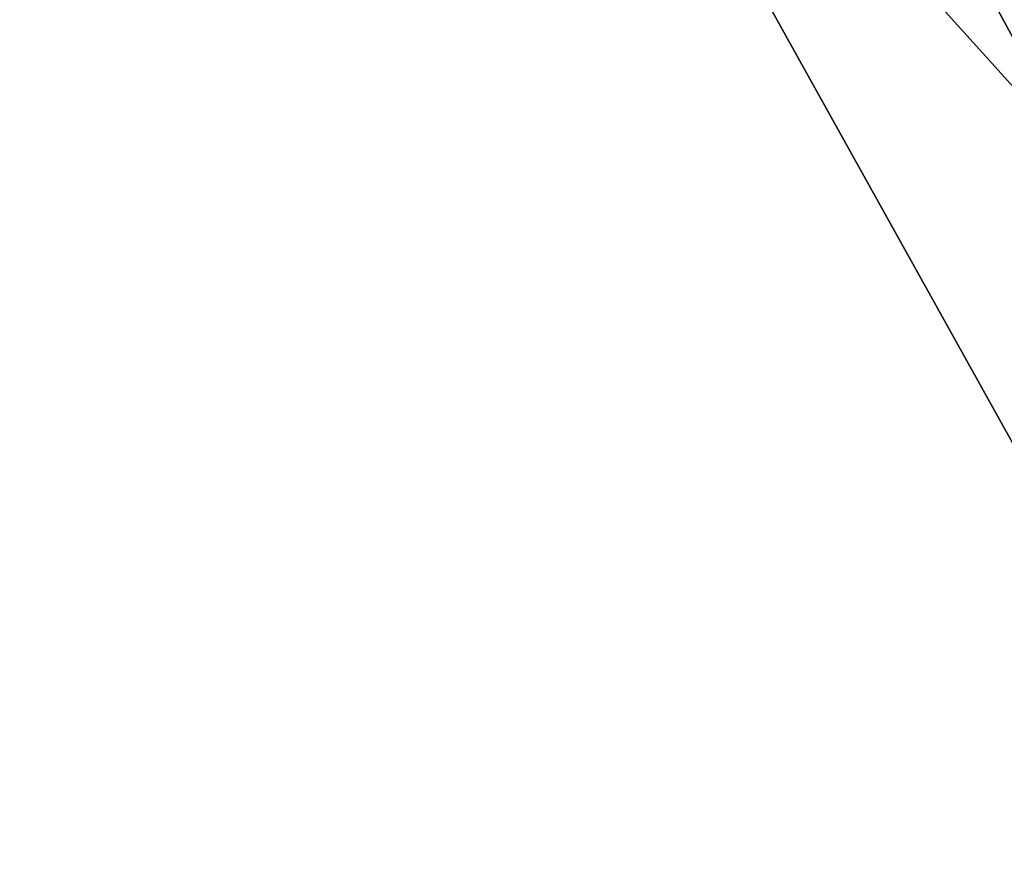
# Model space of a CAD drawing. Extents: x -40 to 134, y -24 to 24.
# Tile 142 of 256: x -17.2 to -15.78, y -10.18 to -8.96. Entities that reach past the tile are written whole.
import ezdxf

# ---------------------------------------------------------------- set-up
doc = ezdxf.new("R2010")
doc.units = 0
doc.layers.add('LAYER_01', color=7, linetype='CONTINUOUS')

msp = doc.modelspace()

# ---------------------------------------------------------------- meshes
at = {"layer": 'LAYER_01'}
mesh = msp.add_polyface(dxfattribs=at)
corners = [(-15.6865, -9.7127, 123.9684), (-15.6865, -9.7127, 124.5684), (-16.5158, -8.2239, 124.5684), (-16.5158, -8.2239, 123.9684), (-16.5158, -8.2239, 124.5684), (-15.6865, -9.7127, 124.5684), (-14.8349, -9.4702, 124.5684), (-15.4343, -8.4582, 124.5684), (-15.9648, -7.4085, 124.5684), (-15.7972, -7.3307, 124.6918), (-15.2723, -8.3694, 124.6918), (-15.2589, -8.3621, 124.7684), (-15.7834, -7.3243, 124.7684), (-15.2723, -8.3694, 124.6918), (-15.8365, -7.3489, 124.6269), (-15.3103, -8.3903, 124.6269), (-15.3103, -8.3903, 124.6269), (-15.8365, -7.3489, 124.6269), (-15.8954, -7.3762, 124.5836), (-15.3672, -8.4215, 124.5836), (-15.3672, -8.4215, 124.5836), (-15.8954, -7.3762, 124.5836), (-15.2589, -8.3621, 126.2684), (-15.2723, -8.3694, 126.3449), (-15.7972, -7.3307, 126.3449), (-15.7834, -7.3243, 126.2684), (-15.2723, -8.3694, 126.3449), (-15.3103, -8.3903, 126.4098), (-15.8365, -7.3489, 126.4098), (-15.3672, -8.4215, 126.4531), (-15.8954, -7.3762, 126.4531), (-15.8954, -7.3762, 126.4531), (-15.3672, -8.4215, 126.4531), (-15.4343, -8.4582, 126.4684), (-15.9648, -7.4085, 126.4684), (-16.5158, -8.2239, 126.4684), (-15.6865, -9.7127, 126.4684), (-14.8349, -9.4702, 126.4684), (-15.6865, -9.7127, 126.4684), (-15.6865, -9.7127, 127.1684), (-16.5158, -8.2239, 127.1684), (-16.5158, -8.2239, 126.4684), (-15.6865, -9.7127, 127.1684), (-15.0288, -10.1772, 127.1684), (-15.6685, -9.1617, 127.1684), (-16.5158, -8.2239, 127.1684), (-16.2398, -8.1062, 127.1684), (-17.2041, -6.6649, 127.1684), (-15.1832, -7.5788, 129.3529), (-15.7419, -7.8576, 128.279), (-15.1881, -8.8808, 128.279), (-16.2398, -8.1062, 127.1684), (-15.6685, -9.1617, 127.1684)]
mesh.append_faces([[corners[k] for k in face] for face in [(0, 1, 2, 2), (2, 3, 0, 0), (4, 5, 6, 6), (6, 7, 4, 4), (7, 8, 4, 4), (9, 10, 11, 11), (11, 12, 9, 9), (13, 9, 14, 14), (14, 15, 13, 13), (16, 17, 18, 18), (18, 19, 16, 16), (20, 21, 8, 8), (8, 7, 20, 20), (12, 11, 22, 22), (23, 24, 25, 25), (25, 22, 23, 23), (24, 26, 27, 27), (27, 28, 24, 24), (28, 27, 29, 29), (29, 30, 28, 28), (31, 32, 33, 33), (33, 34, 31, 31), (34, 33, 35, 35), (36, 35, 33, 33), (33, 37, 36, 36), (38, 39, 40, 40), (40, 41, 38, 38), (42, 43, 44, 44), (45, 42, 44, 44), (44, 46, 45, 45), (47, 45, 46, 46), (48, 49, 50, 50), (49, 51, 52, 52), (52, 50, 49, 49)]])

doc.saveas('drawing.dxf')
